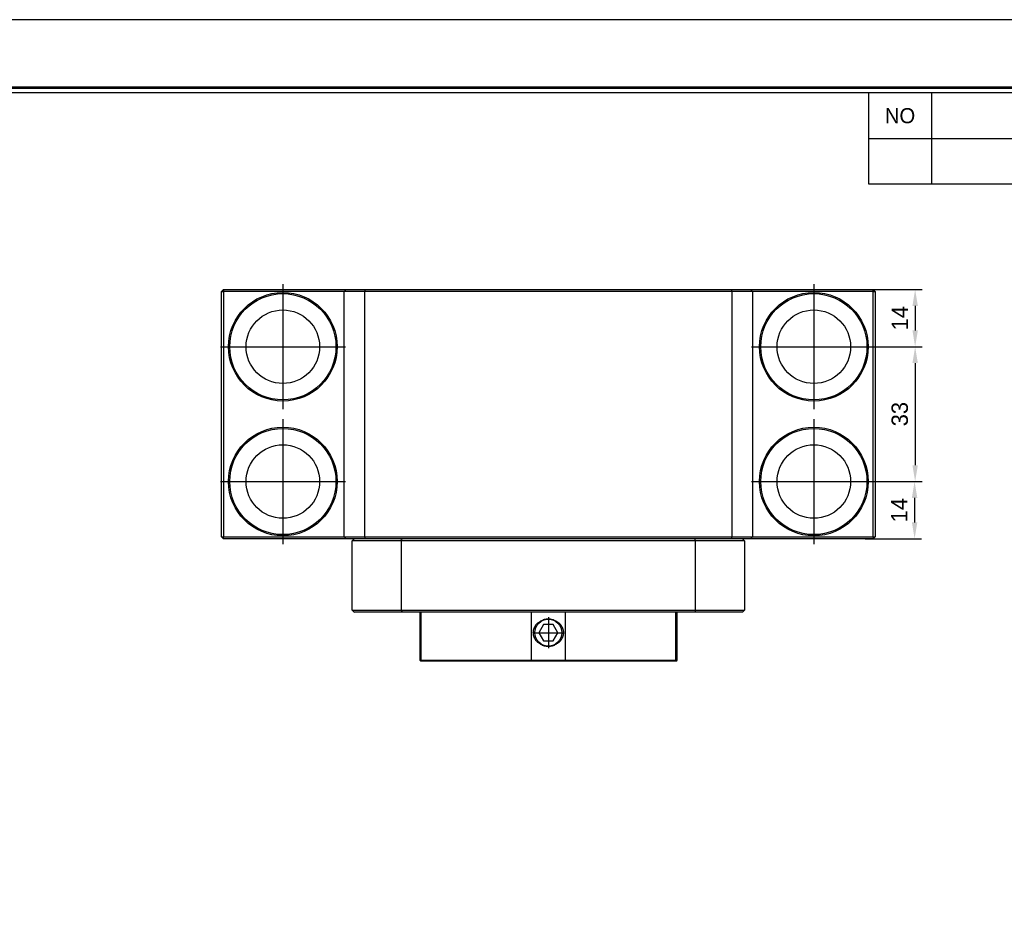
# Model space of a CAD drawing. Header units: millimetres. Extents: x 0 to 761, y 0 to 538.
# Tile 3 of 5: x 279 to 520, y 318 to 538. Entities that reach past the tile are written whole.
import ezdxf
from ezdxf.enums import TextEntityAlignment as Align

# ---------------------------------------------------------------- set-up
doc = ezdxf.new("R2010")
doc.units = ezdxf.units.MM
doc.linetypes.add('CENTER', pattern=[50.8, 31.75, -6.35, 6.35, -6.35])
doc.layers.get('DEFPOINTS').update_dxf_attribs({"linetype": 'CONTINUOUS'})
for name, color, linetype in [('center', 1, 'CENTER'), ('L1', 7, 'CONTINUOUS'), ('OUTLINE', 7, 'CONTINUOUS')]:
    doc.layers.add(name, color=color, linetype=linetype)
doc.dimstyles.get("Standard").update_dxf_attribs({"dimtxt": 4, "dimasz": 4, "dimexe": 1.7, "dimexo": 0, "dimgap": 1.7, "dimtad": 1, "dimdec": 3, "dimzin": 11, "dimdsep": 46, "dimtxsty": 'Standard', "dimcen": 0, "dimclrd": 5, "dimclre": 5, "dimclrt": 3, "dimadec": 0, "dimazin": 0, "dimtfac": 0.6, "dimtdec": 3, "dimtmove": 0, "dimatfit": 3, "dimfxl": 0, "dimtolj": 1, "dimtzin": 11, "dimarcsym": 0})

# ---------------------------------------------------------------- blocks, each defined once
blk = doc.blocks.new('표제란')
at = {"layer": 'L1', "color": 0}
blk.add_line((297, 210), (0, 210), dxfattribs=at)
at = {"layer": 'L1'}
for p, q in [((190, 203), (190, 194.336)), ((196, 203), (196, 194.336)), ((190, 198.668), (290, 198.668)), ((190, 194.336), (290, 194.336))]:
    blk.add_line(p, q, dxfattribs=at)
at = {"layer": 'L1', "const_width": 0.25}
blk.add_lwpolyline([(290.5, 6.5), (290.5, 203.5), (10, 203.5), (10, 6.5)], close=True, dxfattribs=at)
at = {"layer": 'L1'}
blk.add_lwpolyline([(290, 7), (290, 203), (10.5, 203), (10.5, 7)], close=True, dxfattribs=at)
blk.add_text('NO', height=1.444, dxfattribs=at).set_placement((193, 200.834), align=Align.MIDDLE_CENTER)
for tag, p in [('필렛', (179.25, 10.9)), ('모따기', (179.25, 8.3))]:
    blk.add_attdef(tag, text='', height=1.15, dxfattribs=at).set_placement(p, align=Align.MIDDLE_LEFT)
at = {"layer": 'OUTLINE', "ltscale": 0.5}
for tag, p, height in [('TITLE', (237.166, 24.406), 2.5), ('도번', (251.181, 15.642), 2.5), ('SCALE', (253.781, 9.553), 1.2), ('DATE', (277.02, 9.511), 1.2)]:
    blk.add_attdef(tag, p, '', height=height, dxfattribs=at)
blk = doc.blocks.new('*D19')
at = {"layer": 'DEFPOINTS', "color": 0}
for p in [(488.13, 472.24), (488.63, 458.24), (498.43, 458.24)]:
    blk.add_point(p, dxfattribs=at)
at = {"layer": 'OUTLINE', "color": 5, "lineweight": -2}
for p, q in [((488.13, 472.24), (500.13, 472.24)), ((498.43, 468.24), (498.43, 462.24)), ((488.63, 458.24), (500.13, 458.24))]:
    blk.add_line(p, q, dxfattribs=at)
at = {"layer": 'OUTLINE', "color": 5}
for points in [[(497.77, 468.24), (499.1, 468.24), (498.43, 472.24)], [(497.77, 462.24), (499.1, 462.24), (498.43, 458.24)]]:
    blk.add_solid(points, dxfattribs=at)
at = {"layer": 'OUTLINE', "color": 3, "insert": (494.68, 465.24), "char_height": 4, "attachment_point": 5, "rotation": 90}
blk.add_mtext('\\A1;14', dxfattribs=at)
blk = doc.blocks.new('*D20')
at = {"layer": 'DEFPOINTS', "color": 0}
for p in [(488.93, 458.24), (488.93, 425.24), (498.43, 425.24)]:
    blk.add_point(p, dxfattribs=at)
at = {"layer": 'OUTLINE', "color": 5, "lineweight": -2}
for p, q in [((488.93, 458.24), (500.13, 458.24)), ((498.43, 454.24), (498.43, 429.24)), ((488.93, 425.24), (500.13, 425.24))]:
    blk.add_line(p, q, dxfattribs=at)
at = {"layer": 'OUTLINE', "color": 5}
for points in [[(497.77, 454.24), (499.1, 454.24), (498.43, 458.24)], [(497.77, 429.24), (499.1, 429.24), (498.43, 425.24)]]:
    blk.add_solid(points, dxfattribs=at)
at = {"layer": 'OUTLINE', "color": 3, "insert": (494.68, 441.74), "char_height": 4, "attachment_point": 5, "rotation": 90}
blk.add_mtext('\\A1;33', dxfattribs=at)
blk = doc.blocks.new('*D21')
at = {"layer": 'DEFPOINTS', "color": 0}
for p in [(488.13, 425.24), (486.16, 411.24), (498.3, 411.24)]:
    blk.add_point(p, dxfattribs=at)
at = {"layer": 'OUTLINE', "color": 5, "lineweight": -2}
for p, q in [((488.13, 425.24), (500, 425.24)), ((498.3, 421.24), (498.3, 415.24)), ((486.16, 411.24), (500, 411.24))]:
    blk.add_line(p, q, dxfattribs=at)
at = {"layer": 'OUTLINE', "color": 5}
for points in [[(497.63, 421.24), (498.96, 421.24), (498.3, 425.24)], [(497.63, 415.24), (498.96, 415.24), (498.3, 411.24)]]:
    blk.add_solid(points, dxfattribs=at)
at = {"layer": 'OUTLINE', "color": 3, "insert": (494.54, 418.24), "char_height": 4, "attachment_point": 5, "rotation": 90}
blk.add_mtext('\\A1;14', dxfattribs=at)

msp = doc.modelspace()

# ---------------------------------------------------------------- linework, layer by layer
at = {"layer": 'center'}
for p, q in [((343.6337, 473.5317), (343.6337, 442.9417)), ((473.6337, 473.5317), (473.6337, 442.9417)), ((328.3387, 458.2367), (358.9287, 458.2367)), ((458.3387, 458.2367), (488.9287, 458.2367)), ((343.6337, 440.5317), (343.6337, 409.9417)), ((473.6337, 440.5317), (473.6337, 409.9417)), ((328.3387, 425.2367), (358.9287, 425.2367)), ((458.3387, 425.2367), (488.9287, 425.2367)), ((408.6337, 392.0427), (408.6337, 384.4308)), ((404.8278, 388.2367), (412.4396, 388.2367))]:
    msp.add_line(p, q, dxfattribs=at)
at = {"layer": 'OUTLINE'}
for p, q in [((329.1337, 472.2367), (328.6337, 471.7367)), ((328.6337, 471.7367), (329.1337, 471.7367)), ((328.6337, 411.7367), (328.6337, 471.7367)), ((329.1337, 472.2367), (329.1337, 471.7367)), ((329.1337, 472.2367), (359.1337, 472.2367)), ((358.6337, 471.7367), (329.1337, 471.7367)), ((329.1337, 471.7367), (329.1337, 411.7367)), ((359.1337, 472.2367), (358.6337, 471.7367)), ((358.6337, 411.7367), (358.6337, 471.7367)), ((363.6337, 471.7367), (358.6337, 471.7367)), ((359.1337, 472.2367), (363.8408, 472.2367)), ((363.6337, 471.7367), (363.8408, 472.2367)), ((363.6337, 471.7367), (363.6337, 411.7367)), ((453.6337, 471.7367), (363.6337, 471.7367)), ((363.8408, 472.2367), (453.4266, 472.2367)), ((453.6337, 471.7367), (453.4266, 472.2367)), ((453.4266, 472.2367), (458.1337, 472.2367)), ((453.6337, 411.7367), (453.6337, 471.7367)), ((458.6337, 471.7367), (453.6337, 471.7367)), ((458.6337, 471.7367), (458.1337, 472.2367)), ((458.1337, 472.2367), (488.1337, 472.2367)), ((458.6337, 471.7367), (458.6337, 411.7367)), ((488.1337, 471.7367), (458.6337, 471.7367)), ((488.1337, 471.7367), (488.1337, 472.2367)), ((488.6337, 471.7367), (488.1337, 472.2367)), ((488.1337, 411.7367), (488.1337, 471.7367)), ((488.1337, 471.7367), (488.6337, 471.7367)), ((488.6337, 471.7367), (488.6337, 411.7367)), ((328.6337, 411.7367), (329.1337, 411.7367)), ((328.6337, 411.7367), (329.1337, 411.2367)), ((329.1337, 411.7367), (358.6337, 411.7367)), ((329.1337, 411.2367), (329.1337, 411.7367)), ((359.1337, 411.2367), (329.1337, 411.2367)), ((358.6337, 411.7367), (363.6337, 411.7367)), ((359.1337, 411.2367), (358.6337, 411.7367)), ((363.8408, 411.2367), (359.1337, 411.2367)), ((372.6337, 410.7367), (360.6337, 410.7367)), ((360.6337, 393.7367), (360.6337, 410.7367)), ((363.6337, 411.7367), (453.6337, 411.7367)), ((363.8408, 411.2367), (363.6337, 411.7367)), ((453.4266, 411.2367), (363.8408, 411.2367)), ((444.6337, 410.7367), (372.6337, 410.7367)), ((372.6337, 410.7367), (372.6337, 393.7367)), ((456.6337, 410.7367), (444.6337, 410.7367)), ((444.6337, 393.7367), (444.6337, 410.7367)), ((453.4266, 411.2367), (453.6337, 411.7367)), ((458.1337, 411.2367), (453.4266, 411.2367)), ((453.6337, 411.7367), (458.6337, 411.7367)), ((456.6337, 410.7367), (456.6337, 393.7367)), ((458.6337, 411.7367), (458.1337, 411.2367)), ((488.1337, 411.2367), (458.1337, 411.2367)), ((458.6337, 411.7367), (488.1337, 411.7367)), ((488.1337, 411.7367), (488.6337, 411.7367)), ((488.1337, 411.7367), (488.1337, 411.2367)), ((488.1337, 411.2367), (488.6337, 411.7367)), ((360.6337, 393.7367), (372.6337, 393.7367)), ((372.8008, 393.2367), (361.1337, 393.2367)), ((372.6337, 393.7367), (444.6337, 393.7367)), ((444.4666, 393.2367), (372.8008, 393.2367)), ((377.1337, 393.2367), (377.1337, 381.5367)), ((377.4052, 393.2367), (377.4052, 381.5367)), ((404.5069, 381.5367), (404.5069, 393.2367)), ((412.7605, 393.2367), (412.7605, 381.5367)), ((439.8622, 381.5367), (439.8622, 393.2367)), ((440.1337, 381.5367), (440.1337, 393.2367)), ((456.1337, 393.2367), (444.4666, 393.2367)), ((444.6337, 393.7367), (456.6337, 393.7367)), ((407.479, 390.2367), (406.3243, 388.2367)), ((406.3243, 388.2367), (407.479, 386.2367)), ((409.7884, 390.2367), (407.479, 390.2367)), ((410.9431, 388.2367), (409.7884, 390.2367)), ((409.7884, 386.2367), (410.9431, 388.2367)), ((407.479, 386.2367), (409.7884, 386.2367)), ((377.1337, 381.5367), (377.4337, 381.2367)), ((377.1337, 381.5367), (377.4052, 381.5367)), ((377.4052, 381.5367), (404.5069, 381.5367)), ((377.6895, 381.2367), (377.4337, 381.2367)), ((404.6469, 381.2367), (377.6895, 381.2367)), ((404.5069, 381.5367), (412.7605, 381.5367)), ((412.6206, 381.2367), (404.6469, 381.2367)), ((439.5779, 381.2367), (412.6206, 381.2367)), ((412.7605, 381.5367), (439.8622, 381.5367)), ((439.8337, 381.2367), (439.5779, 381.2367)), ((439.8337, 381.2367), (440.1337, 381.5367)), ((439.8622, 381.5367), (440.1337, 381.5367))]:
    msp.add_line(p, q, dxfattribs=at)
for centre, radius in [((343.6337, 458.2367), 13.3), ((343.6337, 458.2367), 13), ((473.6337, 458.2367), 13.3), ((473.6337, 458.2367), 13), ((343.6337, 458.2367), 9), ((473.6337, 458.2367), 9), ((343.6337, 425.2367), 13.3), ((343.6337, 425.2367), 13), ((473.6337, 425.2367), 13.3), ((473.6337, 425.2367), 13), ((343.6337, 425.2367), 9), ((473.6337, 425.2367), 9), ((408.6337, 388.2367), 3.3095)]:
    msp.add_circle(centre, radius, dxfattribs=at)
for points in [[(360.6337, 410.7367), (360.8004, 410.9034), (360.9671, 411.0701), (361.1337, 411.2367)], [(372.6337, 410.7367), (372.6893, 410.9034), (372.7449, 411.0701), (372.8008, 411.2367)], [(444.6337, 410.7367), (444.5781, 410.9034), (444.5225, 411.0701), (444.4666, 411.2367)], [(456.6337, 410.7367), (456.467, 410.9034), (456.3003, 411.0701), (456.1337, 411.2367)], [(360.6337, 393.7367), (360.8004, 393.5701), (360.9671, 393.4034), (361.1337, 393.2367)], [(372.6337, 393.7367), (372.6893, 393.5701), (372.7449, 393.4034), (372.8008, 393.2367)], [(444.6337, 393.7367), (444.5781, 393.5701), (444.5225, 393.4034), (444.4666, 393.2367)], [(456.6337, 393.7367), (456.467, 393.5701), (456.3003, 393.4034), (456.1337, 393.2367)], [(377.4052, 381.5367), (377.4999, 381.4367), (377.5947, 381.3367), (377.6895, 381.2367)], [(404.5069, 381.5367), (404.5536, 381.4367), (404.6003, 381.3367), (404.6469, 381.2367)], [(412.7605, 381.5367), (412.7138, 381.4367), (412.6671, 381.3367), (412.6206, 381.2367)], [(439.8622, 381.5367), (439.7675, 381.4367), (439.6727, 381.3367), (439.5779, 381.2367)]]:
    msp.add_open_spline(points, degree=3, dxfattribs=at)
for points, knots in [([(406.8201, 385.3608), (406.6861, 385.4295), (406.555, 385.5068), (406.3065, 385.6745), (406.188, 385.7652), (405.9631, 385.961), (405.8565, 386.066), (405.6562, 386.2914), (405.5628, 386.4116), (405.3122, 386.7844), (405.1804, 387.0523), (404.9969, 387.6325), (404.9505, 387.9284), (404.9495, 388.3809), (404.961, 388.5337), (405.0067, 388.8313), (405.0407, 388.9775), (405.1304, 389.2648), (405.1868, 389.407), (405.3181, 389.6787), (405.393, 389.8089), (405.6439, 390.1833), (405.8474, 390.4119), (406.3053, 390.8102), (406.5537, 390.9761), (406.8201, 391.1127)], [0, 0, 0, 0, 0.0625, 0.0625, 0.125, 0.125, 0.1875, 0.1875, 0.25, 0.25, 0.375, 0.375, 0.5, 0.5, 0.5625, 0.5625, 0.625, 0.625, 0.6875, 0.6875, 0.75, 0.75, 0.875, 0.875, 1, 1, 1, 1]), ([(406.8201, 391.1127), (407.0887, 391.282), (407.3853, 391.4151), (407.9948, 391.5912), (408.3169, 391.6368), (408.7937, 391.6367), (408.952, 391.6255), (409.2674, 391.581), (409.4256, 391.5471), (409.8856, 391.4139), (410.1754, 391.2841), (410.4473, 391.1127)], [0, 0, 0, 0, 0.25, 0.25, 0.5, 0.5, 0.625, 0.625, 0.75, 0.75, 1, 1, 1, 1]), ([(410.4473, 391.1127), (410.5802, 391.0446), (410.7092, 390.9686), (410.9594, 390.8002), (411.08, 390.7078), (411.4186, 390.4129), (411.6176, 390.1908), (411.9555, 389.689), (412.0877, 389.4182), (412.2235, 388.99), (412.2586, 388.8417), (412.3055, 388.5426), (412.3173, 388.3929), (412.3182, 387.9433), (412.2714, 387.6386), (412.0921, 387.0652), (411.958, 386.7893), (411.7069, 386.4148), (411.615, 386.2961), (411.4154, 386.0707), (411.307, 385.9634), (410.9663, 385.6666), (410.7173, 385.4992), (410.4473, 385.3608)], [0, 0, 0, 0, 0.0625, 0.0625, 0.125, 0.125, 0.25, 0.25, 0.375, 0.375, 0.4375, 0.4375, 0.5, 0.5, 0.625, 0.625, 0.75, 0.75, 0.8125, 0.8125, 0.875, 0.875, 1, 1, 1, 1]), ([(410.4473, 385.3608), (410.1755, 385.1894), (409.8861, 385.0597), (409.4265, 384.9266), (409.2685, 384.8927), (408.9518, 384.8479), (408.7921, 384.8366), (408.3095, 384.837), (407.9955, 384.882), (407.5357, 385.015), (407.384, 385.0707), (407.094, 385.2012), (406.9544, 385.2762), (406.8201, 385.3608)], [0, 0, 0, 0, 0.25, 0.25, 0.375, 0.375, 0.5, 0.5, 0.75, 0.75, 0.875, 0.875, 1, 1, 1, 1])]:
    msp.add_open_spline(points, degree=3, knots=knots, dxfattribs=at)

# ---------------------------------------------------------------- block references
at = {"layer": 'OUTLINE', "xscale": 2.563378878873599, "yscale": 2.563378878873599, "zscale": 2.563378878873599}
msp.add_blockref('표제란', (0, 0), dxfattribs=at)

# ---------------------------------------------------------------- dimensions: what is measured, and where the dimension line sits
at = {"layer": 'OUTLINE'}
for base, p1, p2, picture, middle in [((498.4317, 458.2367), (488.1337, 472.2367), (488.6337, 458.2367), '*D19', (494.6758, 465.2367)), ((498.4317, 425.2367), (488.9287, 458.2367), (488.9287, 425.2367), '*D20', (494.6811, 441.7367)), ((498.2958, 411.2367), (488.1337, 425.2367), (486.1574, 411.2367), '*D21', (494.5399, 418.2367))]:
    dim = msp.add_linear_dim(base=base, p1=p1, p2=p2, angle=90, dimstyle='Standard', dxfattribs=at)
    dim.commit()
    dim.dimension.update_dxf_attribs({"geometry": picture, "text_midpoint": middle})

doc.saveas('drawing.dxf')
